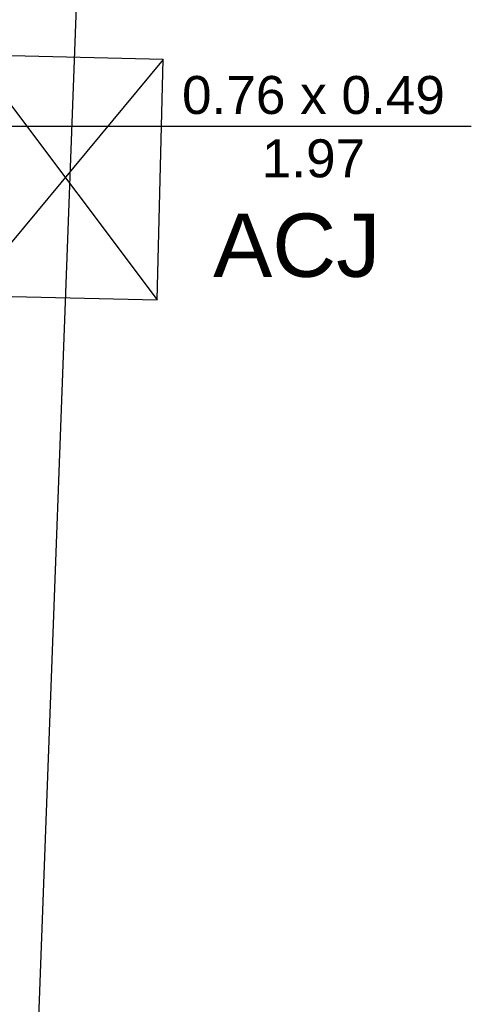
# Model space of a CAD drawing. Header units: inches. Extents: x 340 to 434, y 14 to 254.
# Tile 109 of 182: x 397.18 to 398.6, y 158.14 to 161.25. Entities that reach past the tile are written whole.
import ezdxf

# ---------------------------------------------------------------- set-up
doc = ezdxf.new("R2010")
doc.units = ezdxf.units.IN
doc.header["$MEASUREMENT"] = 0
doc.linetypes.add('DASHDOT2', pattern=[0.5, 0.25, -0.125, 0, -0.125])
for name, color, linetype in [('TJ-PAREDE', 5, 'Continuous'), ('TJ-PROJECAOACIMA', 1, 'DASHDOT2'), ('TJ-TEXTO01', 1, 'Continuous'), ('TJ-TEXTOESQUADRIA', 200, 'Continuous')]:
    doc.layers.add(name, color=color, linetype=linetype)
doc.styles.get("Standard").update_dxf_attribs({"font": 'arial.ttf'})

msp = doc.modelspace()

# ---------------------------------------------------------------- linework, layer by layer
at = {"layer": 'TJ-PAREDE'}
msp.add_line((396.7034, 143.6636), (397.4619, 164.0691), dxfattribs=at)
at = {"layer": 'TJ-PROJECAOACIMA', "ltscale": 5}
for p, q in [((397.6321, 161.1257), (397.0136, 160.3807)), ((397.0323, 161.1405), (397.6134, 160.366))]:
    msp.add_line(p, q, dxfattribs=at)
msp.add_lwpolyline([(397.6134, 160.366), (397.6321, 161.1257), (397.0323, 161.1405), (397.0136, 160.3807)], close=True, dxfattribs=at)
at = {"layer": 'TJ-TEXTOESQUADRIA', "color": 1}
msp.add_line((396.9704, 160.9146), (398.6047, 160.9146), dxfattribs=at)

# ---------------------------------------------------------------- texts
at = {"layer": 'TJ-TEXTO01', "insert": (397.7901, 160.639), "char_height": 0.2, "attachment_point": 1}
msp.add_mtext_dynamic_manual_height_columns('\\pxql;ACJ', width=1.509441, gutter_width=1, heights=[0], dxfattribs=at)
at = {"layer": 'TJ-TEXTOESQUADRIA', "color": 1, "insert": (397.5536, 161.0734), "char_height": 0.12, "attachment_point": 1}
msp.add_mtext_dynamic_manual_height_columns('\\pxqc;0.76 x 0.49\\P1.97', width=1.10575, gutter_width=12.5, heights=[0], dxfattribs=at)

doc.saveas('drawing.dxf')
